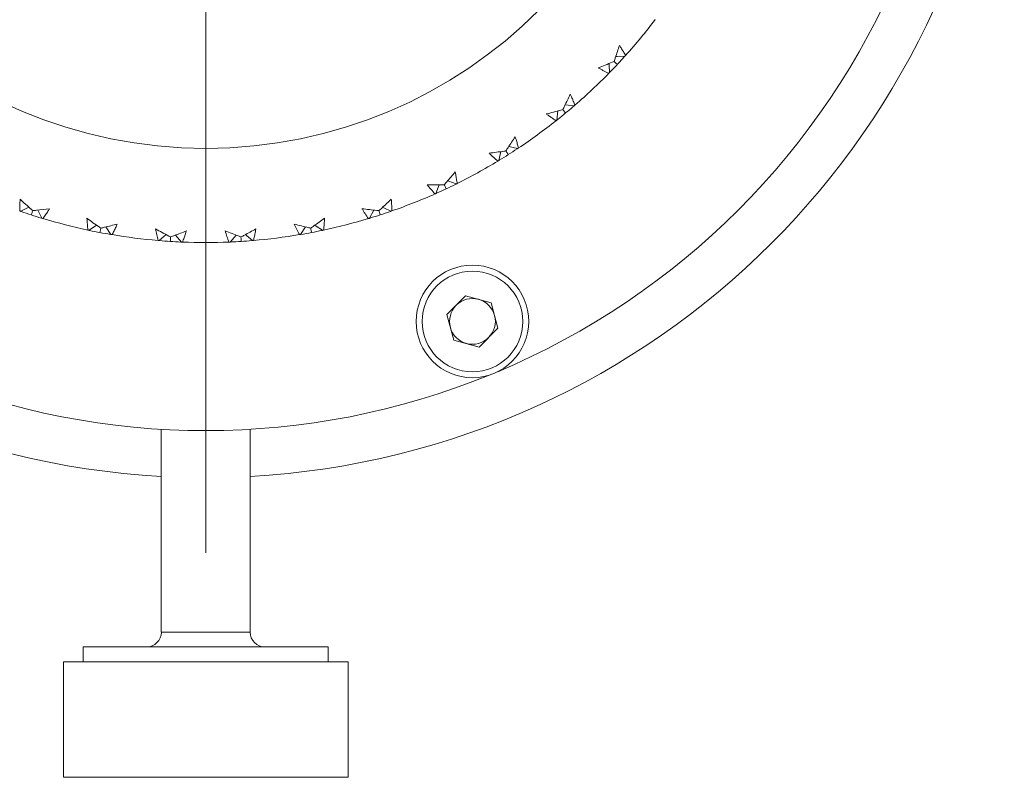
# Model space of a CAD drawing. Header units: inches. Extents: x 1.8 to 31.6, y 1.9 to 20.6.
# Tile 22 of 81: x 16.6 to 17.9, y 1.9 to 2.9. Entities that reach past the tile are written whole.
import ezdxf

# ---------------------------------------------------------------- set-up
doc = ezdxf.new("R2010")
doc.units = ezdxf.units.IN
doc.header["$MEASUREMENT"] = 0

# ---------------------------------------------------------------- blocks, each defined once
blk = doc.blocks.new('SW_CENTERMARKSYMBOL_9')
at = {"color": 0, "linetype": 'Continuous', "lineweight": 0}
blk.add_line((0, -0.2), (0, -1.1625), dxfattribs=at)

msp = doc.modelspace()

# ---------------------------------------------------------------- linework, layer by layer
at = {"color": 7, "linetype": 'Continuous', "lineweight": 15}
for p, q in [((17.2812, 2.7752), (17.2933, 2.774)), ((17.2716, 2.7672), (17.2704, 2.7551)), ((17.1958, 2.7131), (17.1932, 2.7013)), ((17.2064, 2.7198), (17.2182, 2.7172)), ((17.1138, 2.669), (17.1097, 2.6575)), ((16.5808, 2.6354), (16.5863, 2.6246)), ((17.027, 2.6354), (17.0215, 2.6246)), ((16.6588, 2.6154), (16.6488, 2.6086)), ((16.6712, 2.613), (16.678, 2.603)), ((16.9366, 2.613), (16.9298, 2.603)), ((16.7511, 2.6029), (16.742, 2.5949)), ((16.7636, 2.6021), (16.7716, 2.593)), ((16.8442, 2.6021), (16.8362, 2.593)), ((17.1491, 2.5214), (17.1242, 2.4965)), ((17.1491, 2.5214), (17.183, 2.5123)), ((17.183, 2.5123), (17.1921, 2.4784)), ((17.1333, 2.4626), (17.1242, 2.4965)), ((17.1672, 2.4535), (17.1921, 2.4784)), ((17.1333, 2.4626), (17.1672, 2.4535)), ((16.7448, 2.3441), (16.7448, 2.0746)), ((16.863, 2.0746), (16.863, 2.3441)), ((16.863, 2.0746), (16.7448, 2.0746)), ((16.6411, 2.0549), (16.6411, 2.0353)), ((16.6411, 2.0549), (16.8224, 2.0549)), ((16.8224, 2.0549), (16.9667, 2.0549)), ((16.9667, 2.0353), (16.9667, 2.0549)), ((16.6149, 2.0353), (16.6149, 1.8817)), ((16.8254, 2.0353), (16.6149, 2.0353)), ((16.9929, 2.0353), (16.8254, 2.0353)), ((16.9929, 1.8817), (16.9929, 2.0353)), ((16.6149, 1.8817), (16.8254, 1.8817)), ((16.8254, 1.8817), (16.9929, 1.8817))]:
    msp.add_line(p, q, dxfattribs=at)
at = {"color": 7, "linetype": 'Continuous', "lineweight": 15, "flags": 128}
for points in [[(17.3486, 2.8395), (17.3504, 2.8395), (17.3607, 2.8399)], [(17.34, 2.8303), (17.34, 2.8285), (17.3404, 2.8182)], [(17.1252, 2.6743), (17.1269, 2.6737), (17.1366, 2.6702)], [(16.5689, 2.6393), (16.5672, 2.6385), (16.5581, 2.6338)], [(17.0389, 2.6393), (17.0406, 2.6385), (17.0497, 2.6338)], [(16.949, 2.6154), (16.9505, 2.6143), (16.959, 2.6086)], [(16.8567, 2.6029), (16.8581, 2.6017), (16.8658, 2.5949)]]:
    msp.add_lwpolyline(points, dxfattribs=at)
at = {"color": 7, "linetype": 'Continuous', "lineweight": 15}
for centre, radius in [((16.8039, 3.3424), 0.625), ((17.1582, 2.4875), 0.0748), ((17.1582, 2.4875), 0.0669)]:
    msp.add_circle(centre, radius, dxfattribs=at)
for centre, radius, start, end in [((16.8039, 3.3424), 1.0625, 183.1862, 266.8138), ((16.8039, 3.3424), 1.0625, 273.1862, 356.8138), ((16.8039, 3.3424), 1, 292.8262, 337.1913), ((16.8039, 3.3424), 0.75, 318.0427, 322.7573), ((16.8039, 3.3424), 0.75, 310.8427, 315.5573), ((16.8039, 3.3424), 0.75, 303.6427, 308.3573), ((16.8039, 3.3424), 0.75, 296.4427, 301.1573), ((16.8039, 3.3424), 0.75, 289.2427, 293.9573), ((16.8039, 3.3424), 0.75, 253.2427, 257.9573), ((16.8039, 3.3424), 0.75, 282.0427, 286.7573), ((16.8039, 3.3424), 0.75, 260.4427, 265.1573), ((16.8039, 3.3424), 0.75, 267.6427, 272.3573), ((16.8039, 3.3424), 0.75, 274.8427, 279.5573), ((17.1582, 2.4875), 0.0304, 75, 135), ((17.1582, 2.4875), 0.0304, 15, 75), ((17.1582, 2.4875), 0.0304, 135, 195), ((17.1582, 2.4875), 0.0304, 315, 15), ((17.1582, 2.4875), 0.0304, 195, 255), ((17.1582, 2.4875), 0.0304, 255, 315), ((16.8039, 3.3424), 1, 247.8262, 292.1913), ((16.7252, 2.0746), 0.0197, 270, 0), ((16.8826, 2.0746), 0.0197, 180, 270)]:
    msp.add_arc(centre, radius, start, end, dxfattribs=at)
for points, knots in [([(17.3463, 2.833), (17.3469, 2.8346), (17.3475, 2.8363), (17.348, 2.8379), (17.3499, 2.8434), (17.3517, 2.8489), (17.3535, 2.8543)], [0.0004009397, 0.0004009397, 0.0004009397, 0.0004009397, 0.0005439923, 0.0005439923, 0.0005439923, 0.0010183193, 0.0010183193, 0.0010183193, 0.0010183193]), ([(17.3535, 2.8543), (17.3542, 2.8533), (17.3549, 2.8522), (17.3556, 2.8511), (17.3567, 2.8494), (17.3577, 2.8477), (17.3587, 2.846), (17.3597, 2.8443), (17.3607, 2.8426), (17.3616, 2.8409)], [0, 0, 0, 0, 0.0001378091, 0.0001378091, 0.0001378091, 0.000344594, 0.000344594, 0.000344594, 0.0005514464, 0.0005514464, 0.0005514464, 0.0005514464]), ([(17.3607, 2.8399), (17.3605, 2.8397), (17.3573, 2.836), (17.3539, 2.8324), (17.3506, 2.8289)], [0, 0, 0, 0, 0.043252, 1, 1, 1, 1]), ([(17.3254, 2.8245), (17.3285, 2.8257), (17.3316, 2.8269), (17.3347, 2.8281), (17.3377, 2.8294), (17.3408, 2.8307), (17.3438, 2.8319), (17.3447, 2.8323), (17.3455, 2.8326), (17.3463, 2.833)], [0, 0, 0, 0, 0.0002719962, 0.0002719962, 0.0002719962, 0.0005439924, 0.0005439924, 0.0005439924, 0.0006173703, 0.0006173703, 0.0006173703, 0.0006173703]), ([(17.3404, 2.8182), (17.3405, 2.8184), (17.344, 2.8219), (17.3474, 2.8255), (17.3506, 2.8289)], [0, 0, 0, 0, 0.043253, 1, 1, 1, 1]), ([(17.3506, 2.8289), (17.3496, 2.8299), (17.3481, 2.8313), (17.3467, 2.8326), (17.3463, 2.833)], [0, 0, 0, 0, 0.725036, 1, 1, 1, 1]), ([(17.3394, 2.8172), (17.337, 2.8183), (17.3347, 2.8195), (17.3323, 2.8207), (17.3312, 2.8213), (17.33, 2.8219), (17.3289, 2.8226), (17.3277, 2.8232), (17.3266, 2.8238), (17.3254, 2.8245)], [0, 0, 0, 0, 0.0002756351, 0.0002756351, 0.0002756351, 0.0004135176, 0.0004135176, 0.0004135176, 0.0005514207, 0.0005514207, 0.0005514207, 0.0005514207]), ([(17.2782, 2.769), (17.279, 2.7706), (17.2798, 2.7721), (17.2805, 2.7737), (17.2831, 2.7789), (17.2856, 2.7841), (17.288, 2.7893)], [0.0004009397, 0.0004009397, 0.0004009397, 0.0004009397, 0.0005439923, 0.0005439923, 0.0005439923, 0.0010183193, 0.0010183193, 0.0010183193, 0.0010183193]), ([(17.288, 2.7893), (17.2886, 2.7881), (17.2891, 2.787), (17.2897, 2.7858), (17.2905, 2.784), (17.2913, 2.7822), (17.2921, 2.7804), (17.2929, 2.7786), (17.2936, 2.7768), (17.2944, 2.775)], [0, 0, 0, 0, 0.0001378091, 0.0001378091, 0.0001378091, 0.000344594, 0.000344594, 0.000344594, 0.0005514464, 0.0005514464, 0.0005514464, 0.0005514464]), ([(17.2933, 2.774), (17.2931, 2.7739), (17.2894, 2.7706), (17.2856, 2.7675), (17.282, 2.7645)], [0, 0, 0, 0, 0.0432525, 1, 1, 1, 1]), ([(17.2564, 2.7632), (17.2596, 2.764), (17.2628, 2.7648), (17.266, 2.7657), (17.2692, 2.7665), (17.2724, 2.7674), (17.2756, 2.7683), (17.2765, 2.7685), (17.2773, 2.7688), (17.2782, 2.769)], [0, 0, 0, 0, 0.0002719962, 0.0002719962, 0.0002719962, 0.0005439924, 0.0005439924, 0.0005439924, 0.0006173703, 0.0006173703, 0.0006173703, 0.0006173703]), ([(17.2693, 2.7542), (17.2671, 2.7557), (17.2649, 2.7571), (17.2628, 2.7586), (17.2617, 2.7594), (17.2606, 2.7601), (17.2596, 2.7609), (17.2585, 2.7616), (17.2575, 2.7624), (17.2564, 2.7632)], [0, 0, 0, 0, 0.0002756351, 0.0002756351, 0.0002756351, 0.0004135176, 0.0004135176, 0.0004135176, 0.0005514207, 0.0005514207, 0.0005514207, 0.0005514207]), ([(17.2704, 2.7551), (17.2706, 2.7553), (17.2745, 2.7583), (17.2783, 2.7614), (17.282, 2.7645)], [0, 0, 0, 0, 0.043254, 1, 1, 1, 1]), ([(17.282, 2.7645), (17.2811, 2.7656), (17.2798, 2.7671), (17.2785, 2.7686), (17.2782, 2.769)], [0, 0, 0, 0, 0.725033, 1, 1, 1, 1]), ([(17.2026, 2.7141), (17.2036, 2.7155), (17.2045, 2.717), (17.2055, 2.7184), (17.2087, 2.7233), (17.2118, 2.7281), (17.2149, 2.733)], [0.0004009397, 0.0004009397, 0.0004009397, 0.0004009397, 0.0005439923, 0.0005439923, 0.0005439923, 0.0010183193, 0.0010183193, 0.0010183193, 0.0010183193]), ([(17.2149, 2.733), (17.2153, 2.7318), (17.2157, 2.7305), (17.2161, 2.7293), (17.2167, 2.7274), (17.2173, 2.7255), (17.2178, 2.7237), (17.2184, 2.7218), (17.2189, 2.7199), (17.2194, 2.718)], [0, 0, 0, 0, 0.0001378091, 0.0001378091, 0.0001378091, 0.000344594, 0.000344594, 0.000344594, 0.0005514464, 0.0005514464, 0.0005514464, 0.0005514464]), ([(17.1803, 2.711), (17.1836, 2.7114), (17.1868, 2.7119), (17.1901, 2.7123), (17.1934, 2.7128), (17.1967, 2.7132), (17.2, 2.7137), (17.2008, 2.7138), (17.2017, 2.714), (17.2026, 2.7141)], [0, 0, 0, 0, 0.0002719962, 0.0002719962, 0.0002719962, 0.0005439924, 0.0005439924, 0.0005439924, 0.0006173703, 0.0006173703, 0.0006173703, 0.0006173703]), ([(17.1919, 2.7005), (17.1899, 2.7022), (17.188, 2.7039), (17.186, 2.7057), (17.185, 2.7066), (17.1841, 2.7075), (17.1831, 2.7083), (17.1822, 2.7092), (17.1812, 2.7101), (17.1803, 2.711)], [0, 0, 0, 0, 0.0002756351, 0.0002756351, 0.0002756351, 0.0004135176, 0.0004135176, 0.0004135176, 0.0005514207, 0.0005514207, 0.0005514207, 0.0005514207]), ([(17.1932, 2.7013), (17.1933, 2.7014), (17.1976, 2.7039), (17.2018, 2.7066), (17.2058, 2.7091)], [0, 0, 0, 0, 0.043254, 1, 1, 1, 1]), ([(17.2058, 2.7091), (17.205, 2.7103), (17.2039, 2.712), (17.2029, 2.7136), (17.2026, 2.7141)], [0, 0, 0, 0, 0.7250375, 1, 1, 1, 1]), ([(17.2182, 2.7172), (17.218, 2.7171), (17.2139, 2.7143), (17.2098, 2.7116), (17.2058, 2.7091)], [0, 0, 0, 0, 0.043252, 1, 1, 1, 1]), ([(17.1207, 2.6691), (17.1219, 2.6704), (17.123, 2.6717), (17.1241, 2.673), (17.1279, 2.6774), (17.1316, 2.6818), (17.1353, 2.6863)], [0.0004009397, 0.0004009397, 0.0004009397, 0.0004009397, 0.0005439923, 0.0005439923, 0.0005439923, 0.0010183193, 0.0010183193, 0.0010183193, 0.0010183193]), ([(17.1353, 2.6863), (17.1355, 2.685), (17.1358, 2.6837), (17.136, 2.6825), (17.1364, 2.6805), (17.1367, 2.6786), (17.137, 2.6767), (17.1373, 2.6747), (17.1376, 2.6728), (17.1379, 2.6708)], [0, 0, 0, 0, 0.0001378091, 0.0001378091, 0.0001378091, 0.000344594, 0.000344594, 0.000344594, 0.0005514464, 0.0005514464, 0.0005514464, 0.0005514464]), ([(17.0982, 2.6688), (17.1015, 2.6688), (17.1048, 2.6688), (17.1081, 2.6689), (17.1114, 2.6689), (17.1147, 2.6689), (17.118, 2.669), (17.1189, 2.669), (17.1198, 2.6691), (17.1207, 2.6691)], [0, 0, 0, 0, 0.0002719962, 0.0002719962, 0.0002719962, 0.0005439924, 0.0005439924, 0.0005439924, 0.0006173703, 0.0006173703, 0.0006173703, 0.0006173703]), ([(17.1084, 2.657), (17.1067, 2.6589), (17.1049, 2.6608), (17.1032, 2.6628), (17.1023, 2.6638), (17.1015, 2.6648), (17.1007, 2.6658), (17.0998, 2.6668), (17.099, 2.6678), (17.0982, 2.6688)], [0, 0, 0, 0, 0.0002756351, 0.0002756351, 0.0002756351, 0.0004135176, 0.0004135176, 0.0004135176, 0.0005514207, 0.0005514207, 0.0005514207, 0.0005514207]), ([(17.1232, 2.6637), (17.1226, 2.665), (17.1218, 2.6668), (17.1209, 2.6686), (17.1207, 2.6691)], [0, 0, 0, 0, 0.7250306, 1, 1, 1, 1]), ([(17.1366, 2.6702), (17.1364, 2.6701), (17.132, 2.6678), (17.1275, 2.6657), (17.1232, 2.6637)], [0, 0, 0, 0, 0.0432532, 1, 1, 1, 1]), ([(17.1097, 2.6575), (17.1099, 2.6576), (17.1145, 2.6596), (17.119, 2.6617), (17.1232, 2.6637)], [0, 0, 0, 0, 0.043252, 1, 1, 1, 1]), ([(16.5567, 2.6343), (16.5567, 2.6369), (16.5568, 2.6395), (16.5569, 2.6421), (16.557, 2.6434), (16.557, 2.6447), (16.5571, 2.646), (16.5572, 2.6473), (16.5573, 2.6486), (16.5574, 2.6499)], [0, 0, 0, 0, 0.0002756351, 0.0002756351, 0.0002756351, 0.0004135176, 0.0004135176, 0.0004135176, 0.0005514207, 0.0005514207, 0.0005514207, 0.0005514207]), ([(16.5574, 2.6499), (16.5598, 2.6477), (16.5622, 2.6454), (16.5646, 2.6432), (16.5671, 2.6409), (16.5695, 2.6387), (16.572, 2.6365), (16.5726, 2.6359), (16.5733, 2.6353), (16.574, 2.6347)], [0, 0, 0, 0, 0.0002719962, 0.0002719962, 0.0002719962, 0.0005439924, 0.0005439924, 0.0005439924, 0.0006173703, 0.0006173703, 0.0006173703, 0.0006173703]), ([(17.0338, 2.6347), (17.0351, 2.6358), (17.0364, 2.637), (17.0377, 2.6382), (17.042, 2.642), (17.0462, 2.646), (17.0504, 2.6499)], [0.0004009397, 0.0004009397, 0.0004009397, 0.0004009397, 0.0005439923, 0.0005439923, 0.0005439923, 0.0010183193, 0.0010183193, 0.0010183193, 0.0010183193]), ([(17.0504, 2.6499), (17.0505, 2.6486), (17.0506, 2.6473), (17.0507, 2.646), (17.0508, 2.6441), (17.0509, 2.6421), (17.051, 2.6402), (17.051, 2.6382), (17.0511, 2.6362), (17.0511, 2.6343)], [0, 0, 0, 0, 0.0001378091, 0.0001378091, 0.0001378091, 0.000344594, 0.000344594, 0.000344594, 0.0005514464, 0.0005514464, 0.0005514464, 0.0005514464]), ([(16.5581, 2.6338), (16.5583, 2.6337), (16.5629, 2.632), (16.5676, 2.6305), (16.5721, 2.6291)], [0, 0, 0, 0, 0.043253, 1, 1, 1, 1]), ([(16.5721, 2.6291), (16.5726, 2.6304), (16.5732, 2.6323), (16.5738, 2.6342), (16.574, 2.6347)], [0, 0, 0, 0, 0.725041, 1, 1, 1, 1]), ([(16.574, 2.6347), (16.5757, 2.6349), (16.5774, 2.635), (16.5792, 2.6352), (16.5849, 2.6358), (16.5906, 2.6365), (16.5964, 2.6373)], [0.0004009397, 0.0004009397, 0.0004009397, 0.0004009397, 0.0005439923, 0.0005439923, 0.0005439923, 0.0010183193, 0.0010183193, 0.0010183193, 0.0010183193]), ([(16.5964, 2.6373), (16.5957, 2.6362), (16.595, 2.6351), (16.5943, 2.634), (16.5932, 2.6323), (16.5921, 2.6307), (16.591, 2.629), (16.5899, 2.6274), (16.5888, 2.6258), (16.5877, 2.6242)], [0, 0, 0, 0, 0.0001378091, 0.0001378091, 0.0001378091, 0.000344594, 0.000344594, 0.000344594, 0.0005514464, 0.0005514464, 0.0005514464, 0.0005514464]), ([(17.0114, 2.6373), (17.0147, 2.6368), (17.018, 2.6364), (17.0213, 2.6361), (17.0246, 2.6357), (17.0279, 2.6353), (17.0312, 2.635), (17.0321, 2.6349), (17.0329, 2.6348), (17.0338, 2.6347)], [0, 0, 0, 0, 0.0002719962, 0.0002719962, 0.0002719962, 0.0005439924, 0.0005439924, 0.0005439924, 0.0006173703, 0.0006173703, 0.0006173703, 0.0006173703]), ([(17.0201, 2.6242), (17.0186, 2.6263), (17.0171, 2.6285), (17.0157, 2.6307), (17.0149, 2.6318), (17.0142, 2.6329), (17.0135, 2.634), (17.0128, 2.635), (17.0121, 2.6362), (17.0114, 2.6373)], [0, 0, 0, 0, 0.0002756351, 0.0002756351, 0.0002756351, 0.0004135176, 0.0004135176, 0.0004135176, 0.0005514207, 0.0005514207, 0.0005514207, 0.0005514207]), ([(17.0357, 2.6291), (17.0352, 2.6304), (17.0346, 2.6323), (17.034, 2.6342), (17.0338, 2.6347)], [0, 0, 0, 0, 0.725041, 1, 1, 1, 1]), ([(17.0497, 2.6338), (17.0495, 2.6337), (17.0449, 2.632), (17.0402, 2.6305), (17.0357, 2.6291)], [0, 0, 0, 0, 0.043253, 1, 1, 1, 1]), ([(16.5867, 2.6245), (16.5864, 2.6246), (16.5815, 2.626), (16.5766, 2.6276), (16.5721, 2.6291)], [0, 0, 0, 0, 0.071541, 1, 1, 1, 1]), ([(16.6461, 2.6245), (16.6488, 2.6225), (16.6515, 2.6206), (16.6541, 2.6187), (16.6568, 2.6168), (16.6596, 2.6149), (16.6623, 2.613), (16.663, 2.6125), (16.6637, 2.6119), (16.6645, 2.6114)], [0, 0, 0, 0, 0.0002719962, 0.0002719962, 0.0002719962, 0.0005439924, 0.0005439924, 0.0005439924, 0.0006173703, 0.0006173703, 0.0006173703, 0.0006173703]), ([(16.6474, 2.6089), (16.6471, 2.6115), (16.6468, 2.6141), (16.6466, 2.6167), (16.6465, 2.618), (16.6464, 2.6193), (16.6463, 2.6206), (16.6462, 2.6219), (16.6462, 2.6232), (16.6461, 2.6245)], [0, 0, 0, 0, 0.0002756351, 0.0002756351, 0.0002756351, 0.0004135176, 0.0004135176, 0.0004135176, 0.0005514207, 0.0005514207, 0.0005514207, 0.0005514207]), ([(16.6645, 2.6114), (16.6662, 2.6118), (16.6679, 2.6122), (16.6696, 2.6126), (16.6752, 2.614), (16.6808, 2.6154), (16.6864, 2.6168)], [0.0004009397, 0.0004009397, 0.0004009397, 0.0004009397, 0.0005439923, 0.0005439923, 0.0005439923, 0.0010183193, 0.0010183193, 0.0010183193, 0.0010183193]), ([(16.6864, 2.6168), (16.6858, 2.6156), (16.6853, 2.6144), (16.6847, 2.6133), (16.6839, 2.6115), (16.683, 2.6097), (16.6821, 2.608), (16.6812, 2.6062), (16.6803, 2.6045), (16.6794, 2.6028)], [0, 0, 0, 0, 0.0001378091, 0.0001378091, 0.0001378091, 0.000344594, 0.000344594, 0.000344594, 0.0005514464, 0.0005514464, 0.0005514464, 0.0005514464]), ([(16.9214, 2.6168), (16.9246, 2.616), (16.9278, 2.6152), (16.9311, 2.6144), (16.9343, 2.6136), (16.9375, 2.6128), (16.9407, 2.612), (16.9416, 2.6118), (16.9425, 2.6116), (16.9433, 2.6114)], [0, 0, 0, 0, 0.0002719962, 0.0002719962, 0.0002719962, 0.0005439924, 0.0005439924, 0.0005439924, 0.0006173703, 0.0006173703, 0.0006173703, 0.0006173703]), ([(16.9284, 2.6028), (16.9272, 2.6051), (16.926, 2.6074), (16.9248, 2.6097), (16.9242, 2.6109), (16.9237, 2.6121), (16.9231, 2.6133), (16.9225, 2.6144), (16.922, 2.6156), (16.9214, 2.6168)], [0, 0, 0, 0, 0.0002756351, 0.0002756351, 0.0002756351, 0.0004135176, 0.0004135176, 0.0004135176, 0.0005514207, 0.0005514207, 0.0005514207, 0.0005514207]), ([(16.9433, 2.6114), (16.9448, 2.6124), (16.9462, 2.6134), (16.9476, 2.6144), (16.9523, 2.6177), (16.957, 2.6211), (16.9617, 2.6245)], [0.0004009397, 0.0004009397, 0.0004009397, 0.0004009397, 0.0005439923, 0.0005439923, 0.0005439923, 0.0010183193, 0.0010183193, 0.0010183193, 0.0010183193]), ([(16.9617, 2.6245), (16.9616, 2.6232), (16.9616, 2.6219), (16.9615, 2.6206), (16.9613, 2.6186), (16.9612, 2.6167), (16.961, 2.6147), (16.9608, 2.6128), (16.9606, 2.6108), (16.9604, 2.6089)], [0, 0, 0, 0, 0.0001378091, 0.0001378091, 0.0001378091, 0.000344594, 0.000344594, 0.000344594, 0.0005514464, 0.0005514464, 0.0005514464, 0.0005514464]), ([(17.0215, 2.6246), (17.0217, 2.6247), (17.0265, 2.6261), (17.0312, 2.6276), (17.0357, 2.6291)], [0, 0, 0, 0, 0.043253, 1, 1, 1, 1]), ([(16.6488, 2.6086), (16.649, 2.6085), (16.6539, 2.6074), (16.6587, 2.6065), (16.6634, 2.6056)], [0, 0, 0, 0, 0.043252, 1, 1, 1, 1]), ([(16.6634, 2.6056), (16.6636, 2.607), (16.664, 2.609), (16.6644, 2.6109), (16.6645, 2.6114)], [0, 0, 0, 0, 0.725037, 1, 1, 1, 1]), ([(16.6784, 2.6029), (16.6781, 2.603), (16.673, 2.6038), (16.668, 2.6047), (16.6634, 2.6056)], [0, 0, 0, 0, 0.071541, 1, 1, 1, 1]), ([(16.7373, 2.6104), (16.7402, 2.6088), (16.7431, 2.6072), (16.746, 2.6056), (16.7489, 2.6041), (16.7519, 2.6025), (16.7548, 2.601), (16.7556, 2.6006), (16.7564, 2.6001), (16.7572, 2.5997)], [0, 0, 0, 0, 0.0002719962, 0.0002719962, 0.0002719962, 0.0005439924, 0.0005439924, 0.0005439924, 0.0006173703, 0.0006173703, 0.0006173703, 0.0006173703]), ([(16.7406, 2.595), (16.74, 2.5976), (16.7394, 2.6001), (16.7388, 2.6027), (16.7385, 2.604), (16.7383, 2.6052), (16.738, 2.6065), (16.7378, 2.6078), (16.7375, 2.6091), (16.7373, 2.6104)], [0, 0, 0, 0, 0.0002756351, 0.0002756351, 0.0002756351, 0.0004135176, 0.0004135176, 0.0004135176, 0.0005514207, 0.0005514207, 0.0005514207, 0.0005514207]), ([(16.7572, 2.5997), (16.7588, 2.6003), (16.7604, 2.6009), (16.7621, 2.6016), (16.7675, 2.6036), (16.7729, 2.6057), (16.7782, 2.6078)], [0.0004009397, 0.0004009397, 0.0004009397, 0.0004009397, 0.0005439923, 0.0005439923, 0.0005439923, 0.0010183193, 0.0010183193, 0.0010183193, 0.0010183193]), ([(16.7782, 2.6078), (16.7778, 2.6066), (16.7774, 2.6053), (16.777, 2.6041), (16.7764, 2.6022), (16.7758, 2.6004), (16.7751, 2.5985), (16.7744, 2.5967), (16.7738, 2.5948), (16.7731, 2.593)], [0, 0, 0, 0, 0.0001378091, 0.0001378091, 0.0001378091, 0.000344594, 0.000344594, 0.000344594, 0.0005514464, 0.0005514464, 0.0005514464, 0.0005514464]), ([(16.8296, 2.6078), (16.8326, 2.6066), (16.8357, 2.6054), (16.8388, 2.6042), (16.8419, 2.603), (16.845, 2.6018), (16.8481, 2.6007), (16.8489, 2.6003), (16.8498, 2.6), (16.8506, 2.5997)], [0, 0, 0, 0, 0.0002719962, 0.0002719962, 0.0002719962, 0.0005439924, 0.0005439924, 0.0005439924, 0.0006173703, 0.0006173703, 0.0006173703, 0.0006173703]), ([(16.8347, 2.593), (16.8338, 2.5954), (16.8329, 2.5979), (16.832, 2.6004), (16.8316, 2.6016), (16.8312, 2.6028), (16.8308, 2.6041), (16.8304, 2.6053), (16.83, 2.6066), (16.8296, 2.6078)], [0, 0, 0, 0, 0.0002756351, 0.0002756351, 0.0002756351, 0.0004135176, 0.0004135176, 0.0004135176, 0.0005514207, 0.0005514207, 0.0005514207, 0.0005514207]), ([(16.8506, 2.5997), (16.8522, 2.6005), (16.8537, 2.6013), (16.8553, 2.6021), (16.8604, 2.6048), (16.8654, 2.6076), (16.8705, 2.6104)], [0.0004009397, 0.0004009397, 0.0004009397, 0.0004009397, 0.0005439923, 0.0005439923, 0.0005439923, 0.0010183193, 0.0010183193, 0.0010183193, 0.0010183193]), ([(16.8705, 2.6104), (16.8703, 2.6091), (16.87, 2.6078), (16.8698, 2.6065), (16.8694, 2.6046), (16.869, 2.6027), (16.8686, 2.6008), (16.8681, 2.5989), (16.8677, 2.5969), (16.8672, 2.595)], [0, 0, 0, 0, 0.0001378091, 0.0001378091, 0.0001378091, 0.000344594, 0.000344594, 0.000344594, 0.0005514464, 0.0005514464, 0.0005514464, 0.0005514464]), ([(16.9298, 2.603), (16.93, 2.603), (16.9349, 2.6038), (16.9398, 2.6047), (16.9444, 2.6056)], [0, 0, 0, 0, 0.0432529, 1, 1, 1, 1]), ([(16.9444, 2.6056), (16.9442, 2.607), (16.9438, 2.609), (16.9434, 2.6109), (16.9433, 2.6114)], [0, 0, 0, 0, 0.725037, 1, 1, 1, 1]), ([(16.9594, 2.6087), (16.9591, 2.6086), (16.9541, 2.6075), (16.9491, 2.6065), (16.9444, 2.6056)], [0, 0, 0, 0, 0.071541, 1, 1, 1, 1]), ([(16.742, 2.5949), (16.7422, 2.5949), (16.7471, 2.5944), (16.7521, 2.5941), (16.7568, 2.5938)], [0, 0, 0, 0, 0.0432527, 1, 1, 1, 1]), ([(16.7568, 2.5938), (16.7569, 2.5953), (16.757, 2.5972), (16.7571, 2.5992), (16.7572, 2.5997)], [0, 0, 0, 0, 0.725038, 1, 1, 1, 1]), ([(16.7721, 2.593), (16.7717, 2.593), (16.7666, 2.5932), (16.7615, 2.5935), (16.7568, 2.5938)], [0, 0, 0, 0, 0.071541, 1, 1, 1, 1]), ([(16.8362, 2.5931), (16.8364, 2.5931), (16.8413, 2.5932), (16.8463, 2.5935), (16.851, 2.5938)], [0, 0, 0, 0, 0.043253, 1, 1, 1, 1]), ([(16.851, 2.5938), (16.8509, 2.5953), (16.8508, 2.5972), (16.8507, 2.5992), (16.8506, 2.5997)], [0, 0, 0, 0, 0.725038, 1, 1, 1, 1]), ([(16.8663, 2.595), (16.8659, 2.5949), (16.8608, 2.5944), (16.8557, 2.5941), (16.851, 2.5938)], [0, 0, 0, 0, 0.071541, 1, 1, 1, 1])]:
    msp.add_open_spline(points, degree=3, knots=knots, dxfattribs=at)
for points in [[(17.3607, 2.8399), (17.361, 2.8402), (17.3613, 2.8406), (17.3616, 2.8409)], [(17.3404, 2.8182), (17.34, 2.8179), (17.3397, 2.8175), (17.3394, 2.8172)], [(17.2933, 2.774), (17.2937, 2.7744), (17.294, 2.7747), (17.2944, 2.775)], [(17.2704, 2.7551), (17.2701, 2.7548), (17.2697, 2.7545), (17.2693, 2.7542)], [(17.2182, 2.7172), (17.2186, 2.7174), (17.219, 2.7177), (17.2194, 2.718)], [(17.1932, 2.7013), (17.1927, 2.701), (17.1923, 2.7008), (17.1919, 2.7005)], [(17.1366, 2.6702), (17.137, 2.6704), (17.1375, 2.6706), (17.1379, 2.6708)], [(17.1097, 2.6575), (17.1093, 2.6573), (17.1089, 2.6572), (17.1084, 2.657)], [(16.5581, 2.6338), (16.5576, 2.6339), (16.5572, 2.6341), (16.5567, 2.6343)], [(17.0497, 2.6338), (17.0502, 2.6339), (17.0506, 2.6341), (17.0511, 2.6343)], [(16.5863, 2.6246), (16.5868, 2.6245), (16.5872, 2.6243), (16.5877, 2.6242)], [(17.0215, 2.6246), (17.021, 2.6245), (17.0206, 2.6243), (17.0201, 2.6242)], [(16.6488, 2.6086), (16.6483, 2.6087), (16.6479, 2.6088), (16.6474, 2.6089)], [(16.678, 2.603), (16.6784, 2.6029), (16.6789, 2.6028), (16.6794, 2.6028)], [(16.9298, 2.603), (16.9294, 2.6029), (16.9289, 2.6028), (16.9284, 2.6028)], [(16.959, 2.6086), (16.9595, 2.6087), (16.9599, 2.6088), (16.9604, 2.6089)], [(16.742, 2.5949), (16.7415, 2.5949), (16.7411, 2.595), (16.7406, 2.595)], [(16.7716, 2.593), (16.7721, 2.593), (16.7726, 2.593), (16.7731, 2.593)], [(16.8362, 2.593), (16.8357, 2.593), (16.8352, 2.593), (16.8347, 2.593)], [(16.8658, 2.5949), (16.8663, 2.5949), (16.8667, 2.595), (16.8672, 2.595)]]:
    msp.add_open_spline(points, degree=3, dxfattribs=at)

# ---------------------------------------------------------------- block references
at = {"color": 7, "linetype": 'Continuous', "lineweight": 0}
msp.add_blockref('SW_CENTERMARKSYMBOL_9', (16.8039, 3.3424), dxfattribs=at)

doc.saveas('drawing.dxf')
